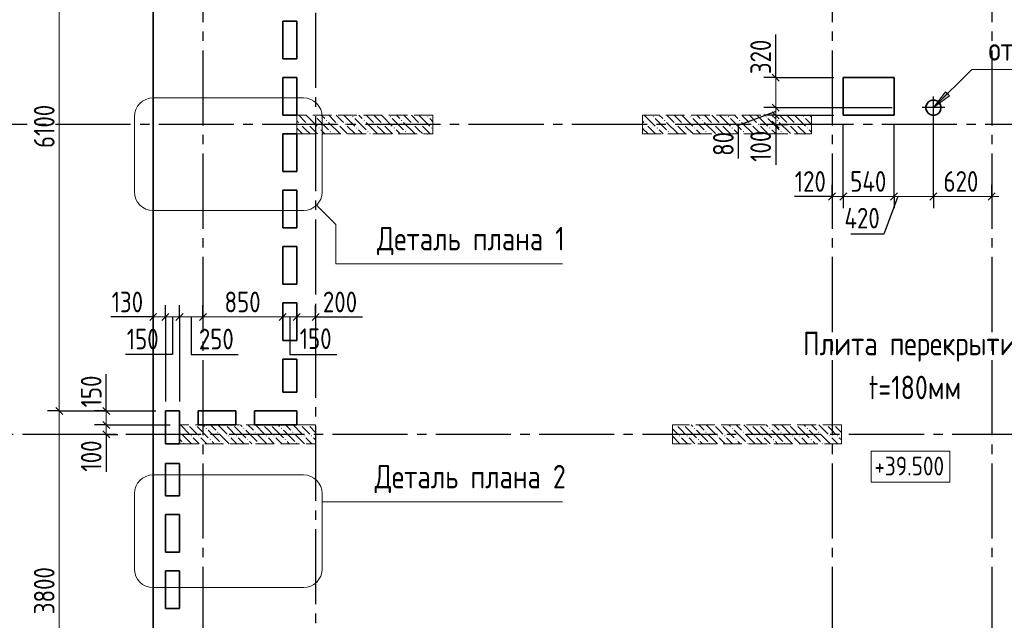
# Model space of a CAD drawing. Header units: millimetres. Extents: x 0 to 43617, y 0 to 59400.
# Tile 4 of 23: x 5973 to 16458, y 30449 to 36847. Entities that reach past the tile are written whole.
import ezdxf

# ---------------------------------------------------------------- set-up
doc = ezdxf.new("R2010")
doc.units = ezdxf.units.MM
doc.linetypes.add('______2', pattern=[270, 200, -70])
doc.linetypes.add('______5', pattern=[1100, 800, -100, 100, -100])
for name, color, linetype, lineweight in [('Standard', 7, 'Continuous', 25), ('Высотные отметки', 7, 'Continuous', 25), ('ЖБ Перекрытие верхний уровень', 7, 'Continuous', 35), ('ЖБ Пилон', 7, 'Continuous', 35), ('Оси', 40, '______5', 18), ('Примечания', 7, 'Continuous', 25), ('Размерная выноска', 7, 'Continuous', 13)]:
    doc.layers.add(name, color=color, linetype=linetype, lineweight=lineweight)
doc.styles.add('GOST 2.304-81', font='txt')

msp = doc.modelspace()

# ---------------------------------------------------------------- hatches: boundary and pattern name
at = {"layer": 'ЖБ Пилон', "linetype": 'Continuous', "lineweight": 18, "transparency": 33554687}
for points in [[(9114, 35813), (9121, 35820), (9127, 35813), (9121, 35807)], [(9234, 35773), (9241, 35780), (9247, 35773), (9241, 35767)], [(9514, 35813), (9521, 35820), (9527, 35813), (9521, 35807)], [(9634, 35773), (9641, 35780), (9647, 35773), (9641, 35767)], [(9914, 35813), (9921, 35820), (9927, 35813), (9921, 35807)], [(10034, 35773), (10041, 35780), (10047, 35773), (10041, 35767)], [(10314, 35813), (10321, 35820), (10327, 35813), (10321, 35807)], [(12714, 35813), (12721, 35820), (12727, 35813), (12721, 35807)], [(12834, 35773), (12841, 35780), (12847, 35773), (12841, 35767)], [(13114, 35813), (13121, 35820), (13127, 35813), (13121, 35807)], [(13234, 35773), (13241, 35780), (13247, 35773), (13241, 35767)], [(13514, 35813), (13521, 35820), (13527, 35813), (13521, 35807)], [(13634, 35773), (13641, 35780), (13647, 35773), (13641, 35767)], [(13914, 35813), (13921, 35820), (13927, 35813), (13921, 35807)], [(14034, 35773), (14041, 35780), (14047, 35773), (14041, 35767)], [(14314, 35813), (14321, 35820), (14327, 35813), (14321, 35807)], [(8954, 35733), (8961, 35740), (8967, 35733), (8961, 35727)], [(9034, 35733), (9041, 35740), (9047, 35733), (9041, 35727)], [(9154, 35693), (9161, 35700), (9167, 35693), (9161, 35687)], [(9274, 35653), (9281, 35660), (9287, 35653), (9281, 35647)], [(9354, 35733), (9361, 35740), (9367, 35733), (9361, 35727)], [(9434, 35733), (9441, 35740), (9447, 35733), (9441, 35727)], [(9554, 35693), (9561, 35700), (9567, 35693), (9561, 35687)], [(9674, 35653), (9681, 35660), (9687, 35653), (9681, 35647)], [(9754, 35733), (9761, 35740), (9767, 35733), (9761, 35727)], [(9834, 35733), (9841, 35740), (9847, 35733), (9841, 35727)], [(9954, 35693), (9961, 35700), (9967, 35693), (9961, 35687)], [(10074, 35653), (10081, 35660), (10087, 35653), (10081, 35647)], [(10154, 35733), (10161, 35740), (10167, 35733), (10161, 35727)], [(10234, 35733), (10241, 35740), (10247, 35733), (10241, 35727)], [(10354, 35693), (10361, 35700), (10367, 35693), (10361, 35687)], [(12634, 35733), (12641, 35740), (12647, 35733), (12641, 35727)], [(12754, 35693), (12761, 35700), (12767, 35693), (12761, 35687)], [(12874, 35653), (12881, 35660), (12887, 35653), (12881, 35647)], [(12954, 35733), (12961, 35740), (12967, 35733), (12961, 35727)], [(13034, 35733), (13041, 35740), (13047, 35733), (13041, 35727)], [(13154, 35693), (13161, 35700), (13167, 35693), (13161, 35687)], [(13274, 35653), (13281, 35660), (13287, 35653), (13281, 35647)], [(13354, 35733), (13361, 35740), (13367, 35733), (13361, 35727)], [(13434, 35733), (13441, 35740), (13447, 35733), (13441, 35727)], [(13554, 35693), (13561, 35700), (13567, 35693), (13561, 35687)], [(13674, 35653), (13681, 35660), (13687, 35653), (13681, 35647)], [(13754, 35733), (13761, 35740), (13767, 35733), (13761, 35727)], [(13834, 35733), (13841, 35740), (13847, 35733), (13841, 35727)], [(13954, 35693), (13961, 35700), (13967, 35693), (13961, 35687)], [(14074, 35653), (14081, 35660), (14087, 35653), (14081, 35647)], [(14154, 35733), (14161, 35740), (14167, 35733), (14161, 35727)], [(14234, 35733), (14241, 35740), (14247, 35733), (14241, 35727)], [(14354, 35693), (14361, 35700), (14367, 35693), (14361, 35687)], [(7764, 32530), (7761, 32527), (7758, 32530)], [(7844, 32530), (7841, 32527), (7838, 32530)], [(8164, 32530), (8161, 32527), (8158, 32530)], [(8244, 32530), (8241, 32527), (8238, 32530)], [(8564, 32530), (8561, 32527), (8558, 32530)], [(8644, 32530), (8641, 32527), (8638, 32530)], [(8964, 32530), (8961, 32527), (8958, 32530)], [(9044, 32530), (9041, 32527), (9038, 32530)], [(12964, 32530), (12961, 32527), (12958, 32530)], [(13044, 32530), (13041, 32527), (13038, 32530)], [(13364, 32530), (13361, 32527), (13358, 32530)], [(13444, 32530), (13441, 32527), (13438, 32530)], [(13764, 32530), (13761, 32527), (13758, 32530)], [(13844, 32530), (13841, 32527), (13838, 32530)], [(14164, 32530), (14161, 32527), (14158, 32530)], [(14244, 32530), (14241, 32527), (14238, 32530)], [(14564, 32530), (14561, 32527), (14558, 32530)], [(14644, 32530), (14641, 32527), (14638, 32530)], [(7674, 32453), (7681, 32460), (7687, 32453), (7681, 32447)], [(7794, 32413), (7801, 32420), (7807, 32413), (7801, 32407)], [(7874, 32413), (7881, 32420), (7887, 32413), (7881, 32407)], [(7954, 32493), (7961, 32500), (7967, 32493), (7961, 32487)], [(8074, 32453), (8081, 32460), (8087, 32453), (8081, 32447)], [(8194, 32413), (8201, 32420), (8207, 32413), (8201, 32407)], [(8274, 32413), (8281, 32420), (8287, 32413), (8281, 32407)], [(8354, 32493), (8361, 32500), (8367, 32493), (8361, 32487)], [(8474, 32453), (8481, 32460), (8487, 32453), (8481, 32447)], [(8594, 32413), (8601, 32420), (8607, 32413), (8601, 32407)], [(8674, 32413), (8681, 32420), (8687, 32413), (8681, 32407)], [(8754, 32493), (8761, 32500), (8767, 32493), (8761, 32487)], [(8874, 32453), (8881, 32460), (8887, 32453), (8881, 32447)], [(8994, 32413), (9001, 32420), (9007, 32413), (9001, 32407)], [(9074, 32413), (9081, 32420), (9087, 32413), (9081, 32407)], [(12994, 32413), (13001, 32420), (13007, 32413), (13001, 32407)], [(13074, 32413), (13081, 32420), (13087, 32413), (13081, 32407)], [(13154, 32493), (13161, 32500), (13167, 32493), (13161, 32487)], [(13274, 32453), (13281, 32460), (13287, 32453), (13281, 32447)], [(13394, 32413), (13401, 32420), (13407, 32413), (13401, 32407)], [(13474, 32413), (13481, 32420), (13487, 32413), (13481, 32407)], [(13554, 32493), (13561, 32500), (13567, 32493), (13561, 32487)], [(13674, 32453), (13681, 32460), (13687, 32453), (13681, 32447)], [(13794, 32413), (13801, 32420), (13807, 32413), (13801, 32407)], [(13874, 32413), (13881, 32420), (13887, 32413), (13881, 32407)], [(13954, 32493), (13961, 32500), (13967, 32493), (13961, 32487)], [(14074, 32453), (14081, 32460), (14087, 32453), (14081, 32447)], [(14194, 32413), (14201, 32420), (14207, 32413), (14201, 32407)], [(14274, 32413), (14281, 32420), (14287, 32413), (14281, 32407)], [(14354, 32493), (14361, 32500), (14367, 32493), (14361, 32487)], [(14474, 32453), (14481, 32460), (14487, 32453), (14481, 32447)], [(14594, 32413), (14601, 32420), (14607, 32413), (14601, 32407)], [(14674, 32413), (14681, 32420), (14687, 32413), (14681, 32407)], [(7714, 32333), (7721, 32340), (7727, 32333), (7724, 32330), (7718, 32330)], [(7994, 32373), (8001, 32380), (8007, 32373), (8001, 32367)], [(8114, 32333), (8121, 32340), (8127, 32333), (8124, 32330), (8118, 32330)], [(8394, 32373), (8401, 32380), (8407, 32373), (8401, 32367)], [(8514, 32333), (8521, 32340), (8527, 32333), (8524, 32330), (8518, 32330)], [(8794, 32373), (8801, 32380), (8807, 32373), (8801, 32367)], [(8914, 32333), (8921, 32340), (8927, 32333), (8924, 32330), (8918, 32330)], [(12924, 32337), (12927, 32333), (12924, 32330), (12924, 32330)], [(13194, 32373), (13201, 32380), (13207, 32373), (13201, 32367)], [(13314, 32333), (13321, 32340), (13327, 32333), (13324, 32330), (13318, 32330)], [(13594, 32373), (13601, 32380), (13607, 32373), (13601, 32367)], [(13714, 32333), (13721, 32340), (13727, 32333), (13724, 32330), (13718, 32330)], [(13994, 32373), (14001, 32380), (14007, 32373), (14001, 32367)], [(14114, 32333), (14121, 32340), (14127, 32333), (14124, 32330), (14118, 32330)], [(14394, 32373), (14401, 32380), (14407, 32373), (14401, 32367)], [(14514, 32333), (14521, 32340), (14527, 32333), (14524, 32330), (14518, 32330)]]:
    msp.add_hatch(color=7, dxfattribs=at).paths.add_polyline_path(points, flags=16)
at = {"layer": 'Примечания', "linetype": 'Continuous', "lineweight": 13, "transparency": 33554687}
msp.add_hatch(color=7, dxfattribs=at).paths.add_polyline_path([(15874, 36037), (15704, 35910), (15831, 36080)], flags=16)

# ---------------------------------------------------------------- linework, layer by layer
at = {"layer": 'Standard', "color": 7, "linetype": 'Continuous', "lineweight": 13, "transparency": 33554687}
for p, q in [((6394, 38780), (6394, 32680)), ((14024, 36230), (14024, 36305)), ((14024, 35910), (14024, 35830)), ((14024, 35830), (14024, 35730)), ((14024, 35730), (14024, 35655)), ((14624, 34964), (14549, 34964)), ((14624, 34964), (14744, 34964)), ((14744, 34964), (15284, 34964)), ((15284, 34964), (15704, 34964)), ((15704, 34964), (16324, 34964)), ((16324, 34964), (16399, 34964)), ((7394, 33680), (7319, 33680)), ((7524, 33680), (7394, 33680)), ((7674, 33680), (7524, 33680)), ((7924, 33680), (7674, 33680)), ((8774, 33680), (7924, 33680)), ((9124, 33680), (9199, 33680)), ((6894, 32680), (6894, 32755)), ((6394, 32680), (6394, 28880)), ((6894, 32530), (6894, 32430)), ((6894, 32430), (6894, 32355))]:
    msp.add_line(p, q, dxfattribs=at)
at = {"layer": 'Standard', "color": 251, "linetype": 'Continuous', "lineweight": -3, "true_color": 0x656565, "transparency": 33554687}
for p, q in [((14024, 36230), (13899, 36230)), ((14024, 36230), (14149, 36230)), ((14024, 36230), (14644, 36230)), ((14024, 35910), (13899, 35910)), ((14024, 35910), (14149, 35910)), ((14024, 35910), (15264, 35910)), ((14024, 35830), (13899, 35830)), ((14024, 35830), (14149, 35830)), ((14024, 35830), (14644, 35830)), ((14024, 35730), (13899, 35730)), ((14024, 35730), (14149, 35730)), ((14024, 35730), (14024, 35730)), ((14624, 34964), (14624, 35089)), ((14744, 34964), (14744, 35089)), ((15284, 34964), (15284, 35089)), ((15704, 34964), (15704, 35089)), ((16324, 34964), (16324, 35089)), ((14624, 34964), (14624, 34839)), ((14624, 34964), (14624, 34964)), ((14744, 34964), (14744, 34839)), ((15284, 34964), (15284, 34839)), ((15704, 34964), (15704, 34839)), ((16324, 34964), (16324, 34839)), ((16324, 34964), (16324, 34964)), ((7394, 33680), (7394, 33805)), ((7524, 33680), (7524, 33805)), ((7674, 33680), (7674, 33805)), ((7924, 33680), (7924, 33805)), ((8774, 33680), (8774, 33805)), ((8924, 33680), (8924, 33805)), ((9124, 33680), (9124, 33805)), ((7394, 33680), (7394, 33555)), ((7394, 33680), (7394, 33680)), ((7524, 33680), (7524, 33555)), ((7674, 33680), (7674, 33555)), ((7924, 33680), (7924, 33555)), ((7924, 33680), (7924, 33680)), ((8774, 33680), (8774, 33555)), ((8774, 33680), (8774, 33680)), ((8924, 33680), (8924, 33555)), ((8924, 33680), (8924, 33680)), ((9124, 33680), (9124, 33555)), ((9124, 33680), (9124, 33680)), ((6394, 32680), (6269, 32680)), ((6394, 32680), (6519, 32680)), ((6394, 32680), (7424, 32680)), ((6894, 32680), (6769, 32680)), ((6894, 32680), (7019, 32680)), ((6894, 32680), (7424, 32680)), ((6894, 32530), (6769, 32530)), ((6894, 32530), (7019, 32530)), ((6894, 32530), (7574, 32530)), ((6894, 32430), (6769, 32430)), ((6894, 32430), (7019, 32430)), ((6894, 32430), (6894, 32430))]:
    msp.add_line(p, q, dxfattribs=at)
at = {"layer": 'Standard', "color": 7, "linetype": 'Continuous', "lineweight": 25, "transparency": 33554687}
for p, q in [((13986, 36267), (14061, 36192)), ((13986, 35948), (14061, 35872)), ((13986, 35867), (14061, 35792)), ((13986, 35767), (14061, 35692)), ((14586, 34926), (14661, 35001)), ((14707, 34926), (14782, 35001)), ((15246, 34926), (15322, 35001)), ((15666, 34926), (15741, 35001)), ((16286, 34926), (16361, 35001)), ((7431, 33717), (7357, 33643)), ((7561, 33717), (7486, 33643)), ((7712, 33717), (7636, 33643)), ((7961, 33717), (7886, 33643)), ((8812, 33717), (8736, 33643)), ((8961, 33717), (8886, 33643)), ((9161, 33717), (9086, 33643)), ((6357, 32717), (6432, 32643)), ((6857, 32717), (6932, 32643)), ((6857, 32567), (6932, 32492)), ((6857, 32467), (6932, 32392))]:
    msp.add_line(p, q, dxfattribs=at)
at = {"layer": 'Standard', "color": 8, "linetype": '______5', "lineweight": -3, "transparency": 33554687}
for p, q in [((15704, 35790), (15704, 36030)), ((15824, 35910), (15584, 35910))]:
    msp.add_line(p, q, dxfattribs=at)
at = {"layer": 'Standard', "color": 7, "linetype": 'Continuous', "lineweight": 13, "transparency": 33554687}
for points in [[(14024, 36230), (14024, 36190), (14024, 36190), (14024, 35910)], [(8924, 33680), (8885, 33680), (8885, 33680), (8774, 33680)], [(9124, 33680), (9067, 33680), (9067, 33680), (8961, 33680), (8961, 33680), (8924, 33680)], [(6894, 32680), (6894, 32637), (6894, 32637), (6894, 32530)]]:
    msp.add_lwpolyline(points, dxfattribs=at)
at = {"layer": 'Standard', "color": 251, "linetype": 'Continuous', "lineweight": -3, "true_color": 0x656565, "transparency": 33554687}
for points in [[(15704, 34964), (15704, 34981), (15704, 34981), (15704, 35810)], [(14744, 34964), (14744, 34981), (14744, 34981), (14744, 34981), (14744, 34981), (14744, 35464), (14744, 35464), (14744, 35730)], [(15284, 34964), (15284, 34981), (15284, 34981), (15284, 35730)], [(7524, 33680), (7524, 33386), (7524, 33386), (7524, 32780)], [(7674, 33680), (7674, 33414), (7674, 33414), (7674, 32780)]]:
    msp.add_lwpolyline(points, dxfattribs=at)
at = {"layer": 'Высотные отметки', "color": 7, "linetype": 'Continuous', "lineweight": 18, "transparency": 33554687}
msp.add_lwpolyline([(15041, 31919), (15878, 31919), (15878, 32252), (15041, 32252), (15041, 31919)], dxfattribs=at)
at = {"layer": 'ЖБ Перекрытие верхний уровень', "color": 7, "linetype": 'Continuous', "lineweight": 35, "transparency": 33554687}
for p, q in [((7394, 57220), (7394, 33070)), ((8774, 36830), (8924, 36830)), ((8774, 36430), (8774, 36830)), ((8924, 36830), (8924, 36430)), ((8924, 36430), (8774, 36430)), ((8774, 36230), (8924, 36230)), ((8774, 35830), (8774, 36230)), ((8924, 36230), (8924, 35830)), ((15284, 36230), (14744, 36230)), ((14744, 36230), (14744, 35830)), ((15284, 35830), (15284, 36230)), ((15647, 35967), (15632, 35947)), ((15667, 35982), (15647, 35967)), ((15691, 35990), (15667, 35982)), ((15717, 35990), (15691, 35990)), ((15741, 35982), (15717, 35990)), ((15761, 35967), (15741, 35982)), ((15776, 35947), (15761, 35967)), ((15632, 35947), (15624, 35923)), ((15624, 35923), (15624, 35897)), ((15624, 35897), (15632, 35873)), ((15632, 35873), (15647, 35853)), ((15761, 35853), (15776, 35873)), ((15784, 35923), (15776, 35947)), ((15776, 35873), (15784, 35897)), ((15784, 35897), (15784, 35923)), ((8924, 35830), (8774, 35830)), ((14744, 35830), (15284, 35830)), ((15647, 35853), (15667, 35838)), ((15667, 35838), (15691, 35830)), ((15691, 35830), (15717, 35830)), ((15717, 35830), (15741, 35838)), ((15741, 35838), (15761, 35853)), ((8774, 35230), (8774, 35630)), ((8774, 35630), (8924, 35630)), ((8924, 35630), (8924, 35230)), ((8924, 35230), (8774, 35230)), ((8774, 34630), (8774, 35030)), ((8774, 35030), (8924, 35030)), ((8924, 35030), (8924, 34630)), ((8924, 34630), (8774, 34630)), ((8774, 34030), (8774, 34430)), ((8774, 34430), (8924, 34430)), ((8924, 34430), (8924, 34030)), ((8924, 34030), (8774, 34030)), ((8774, 33830), (8924, 33830)), ((8774, 33430), (8774, 33830)), ((8924, 33830), (8924, 33430)), ((8924, 33430), (8774, 33430)), ((8774, 33070), (8774, 33230)), ((8774, 33230), (8924, 33230)), ((8924, 33230), (8924, 33070)), ((7394, 33070), (7394, 20800)), ((8774, 32880), (8774, 33070)), ((8924, 33070), (8924, 32880)), ((8924, 32880), (8774, 32880)), ((7524, 32330), (7524, 32680)), ((7524, 32680), (7674, 32680)), ((7674, 32680), (7674, 32330)), ((7874, 32530), (7874, 32680)), ((7874, 32680), (8274, 32680)), ((8274, 32680), (8274, 32530)), ((8474, 32530), (8474, 32680)), ((8474, 32680), (8924, 32680)), ((8924, 32680), (8924, 32530)), ((8274, 32530), (7874, 32530)), ((8924, 32530), (8474, 32530)), ((7674, 32330), (7524, 32330)), ((7524, 31775), (7524, 32120)), ((7524, 32120), (7674, 32120)), ((7674, 32120), (7674, 31775)), ((7674, 31775), (7524, 31775)), ((7524, 31175), (7524, 31575)), ((7524, 31575), (7674, 31575)), ((7674, 31575), (7674, 31175)), ((7674, 31175), (7524, 31175)), ((7524, 30575), (7524, 30975)), ((7524, 30975), (7674, 30975)), ((7674, 30975), (7674, 30575)), ((7674, 30575), (7524, 30575))]:
    msp.add_line(p, q, dxfattribs=at)
at = {"layer": 'ЖБ Пилон', "color": 253, "linetype": '______2', "lineweight": 13, "true_color": 0xa0a0a0, "transparency": 33554687}
for p, q in [((10374, 35830), (8924, 35830)), ((8924, 35830), (8924, 35630)), ((10374, 35630), (10374, 35830)), ((14404, 35830), (12604, 35830)), ((12604, 35830), (12604, 35630)), ((14404, 35630), (14404, 35830)), ((8924, 35630), (10374, 35630)), ((12604, 35630), (14404, 35630)), ((9124, 32530), (7674, 32530)), ((7674, 32530), (7674, 32330)), ((9124, 32330), (9124, 32530)), ((14724, 32530), (12924, 32530)), ((12924, 32530), (12924, 32330)), ((14724, 32330), (14724, 32530)), ((7674, 32330), (9124, 32330)), ((12924, 32330), (14724, 32330))]:
    msp.add_line(p, q, dxfattribs=at)
at = {"layer": 'ЖБ Пилон', "color": 9, "linetype": 'Continuous', "lineweight": 18, "true_color": 0xc7c7c7, "transparency": 33554687}
for p, q in [((8924, 35770), (8941, 35753)), ((8944, 35830), (9021, 35753)), ((9024, 35830), (9141, 35713)), ((9141, 35793), (9261, 35673)), ((9221, 35793), (9184, 35830)), ((9264, 35830), (9341, 35753)), ((9344, 35830), (9421, 35753)), ((9424, 35830), (9541, 35713)), ((9541, 35793), (9661, 35673)), ((9621, 35793), (9584, 35830)), ((9664, 35830), (9741, 35753)), ((9744, 35830), (9821, 35753)), ((9824, 35830), (9941, 35713)), ((9941, 35793), (10061, 35673)), ((10021, 35793), (9984, 35830)), ((10064, 35830), (10141, 35753)), ((10144, 35830), (10221, 35753)), ((10224, 35830), (10341, 35713)), ((10341, 35793), (10374, 35760)), ((12604, 35770), (12621, 35753)), ((12624, 35830), (12741, 35713)), ((12741, 35793), (12861, 35673)), ((12821, 35793), (12784, 35830)), ((12864, 35830), (12941, 35753)), ((12944, 35830), (13021, 35753)), ((13024, 35830), (13141, 35713)), ((13141, 35793), (13261, 35673)), ((13221, 35793), (13184, 35830)), ((13264, 35830), (13341, 35753)), ((13344, 35830), (13421, 35753)), ((13424, 35830), (13541, 35713)), ((13541, 35793), (13661, 35673)), ((13621, 35793), (13584, 35830)), ((13664, 35830), (13741, 35753)), ((13744, 35830), (13821, 35753)), ((13824, 35830), (13941, 35713)), ((13941, 35793), (14061, 35673)), ((14021, 35793), (13984, 35830)), ((14064, 35830), (14141, 35753)), ((14144, 35830), (14221, 35753)), ((14224, 35830), (14341, 35713)), ((14341, 35793), (14404, 35730)), ((14404, 35810), (14384, 35830)), ((8924, 35690), (8981, 35633)), ((9021, 35673), (8981, 35713)), ((9061, 35633), (9021, 35673)), ((9061, 35713), (9144, 35630)), ((9181, 35673), (9224, 35630)), ((9261, 35753), (9381, 35633)), ((9421, 35673), (9381, 35713)), ((9461, 35633), (9421, 35673)), ((9461, 35713), (9544, 35630)), ((9581, 35673), (9624, 35630)), ((9661, 35753), (9781, 35633)), ((9821, 35673), (9781, 35713)), ((9861, 35633), (9821, 35673)), ((9861, 35713), (9944, 35630)), ((9981, 35673), (10024, 35630)), ((10061, 35753), (10181, 35633)), ((10221, 35673), (10181, 35713)), ((10261, 35633), (10221, 35673)), ((10261, 35713), (10344, 35630)), ((12621, 35673), (12604, 35690)), ((12661, 35633), (12621, 35673)), ((12661, 35713), (12744, 35630)), ((12781, 35673), (12824, 35630)), ((12861, 35753), (12981, 35633)), ((13021, 35673), (12981, 35713)), ((13061, 35633), (13021, 35673)), ((13061, 35713), (13144, 35630)), ((13181, 35673), (13224, 35630)), ((13261, 35753), (13381, 35633)), ((13421, 35673), (13381, 35713)), ((13461, 35633), (13421, 35673)), ((13461, 35713), (13544, 35630)), ((13581, 35673), (13624, 35630)), ((13661, 35753), (13781, 35633)), ((13821, 35673), (13781, 35713)), ((13861, 35633), (13821, 35673)), ((13861, 35713), (13944, 35630)), ((13981, 35673), (14024, 35630)), ((14061, 35753), (14181, 35633)), ((14221, 35673), (14181, 35713)), ((14261, 35633), (14221, 35673)), ((14261, 35713), (14344, 35630)), ((14381, 35673), (14404, 35650)), ((9304, 35630), (9301, 35633)), ((9704, 35630), (9701, 35633)), ((10104, 35630), (10101, 35633)), ((12904, 35630), (12901, 35633)), ((13304, 35630), (13301, 35633)), ((13704, 35630), (13701, 35633)), ((14104, 35630), (14101, 35633)), ((7684, 32530), (7781, 32433)), ((7821, 32473), (7781, 32513)), ((7861, 32513), (7981, 32393)), ((7924, 32530), (7941, 32513)), ((8004, 32530), (8061, 32473)), ((8084, 32530), (8181, 32433)), ((8221, 32473), (8181, 32513)), ((8261, 32513), (8381, 32393)), ((8324, 32530), (8341, 32513)), ((8404, 32530), (8461, 32473)), ((8484, 32530), (8581, 32433)), ((8621, 32473), (8581, 32513)), ((8661, 32513), (8781, 32393)), ((8724, 32530), (8741, 32513)), ((8804, 32530), (8861, 32473)), ((8884, 32530), (8981, 32433)), ((9021, 32473), (8981, 32513)), ((9061, 32513), (9124, 32450)), ((13021, 32473), (12981, 32513)), ((13061, 32513), (13181, 32393)), ((13124, 32530), (13141, 32513)), ((13204, 32530), (13261, 32473)), ((13284, 32530), (13381, 32433)), ((13421, 32473), (13381, 32513)), ((13461, 32513), (13581, 32393)), ((13524, 32530), (13541, 32513)), ((13604, 32530), (13661, 32473)), ((13684, 32530), (13781, 32433)), ((13821, 32473), (13781, 32513)), ((13861, 32513), (13981, 32393)), ((13924, 32530), (13941, 32513)), ((14004, 32530), (14061, 32473)), ((14084, 32530), (14181, 32433)), ((14221, 32473), (14181, 32513)), ((14261, 32513), (14381, 32393)), ((14324, 32530), (14341, 32513)), ((14404, 32530), (14461, 32473)), ((14484, 32530), (14581, 32433)), ((14621, 32473), (14581, 32513)), ((14661, 32513), (14724, 32450)), ((7804, 32330), (7701, 32433)), ((7861, 32433), (7821, 32473)), ((7981, 32473), (8101, 32353)), ((8204, 32330), (8101, 32433)), ((8261, 32433), (8221, 32473)), ((8381, 32473), (8501, 32353)), ((8604, 32330), (8501, 32433)), ((8661, 32433), (8621, 32473)), ((8781, 32473), (8901, 32353)), ((9004, 32330), (8901, 32433)), ((9061, 32433), (9021, 32473)), ((12924, 32490), (12981, 32433)), ((13004, 32330), (12924, 32410)), ((13061, 32433), (13021, 32473)), ((13181, 32473), (13301, 32353)), ((13404, 32330), (13301, 32433)), ((13461, 32433), (13421, 32473)), ((13581, 32473), (13701, 32353)), ((13804, 32330), (13701, 32433)), ((13861, 32433), (13821, 32473)), ((13981, 32473), (14101, 32353)), ((14204, 32330), (14101, 32433)), ((14261, 32433), (14221, 32473)), ((14381, 32473), (14501, 32353)), ((14604, 32330), (14501, 32433)), ((14661, 32433), (14621, 32473)), ((7674, 32380), (7701, 32353)), ((7821, 32393), (7884, 32330)), ((7901, 32393), (7964, 32330)), ((8044, 32330), (8021, 32353)), ((8221, 32393), (8284, 32330)), ((8301, 32393), (8364, 32330)), ((8444, 32330), (8421, 32353)), ((8621, 32393), (8684, 32330)), ((8701, 32393), (8764, 32330)), ((8844, 32330), (8821, 32353)), ((9021, 32393), (9084, 32330)), ((9101, 32393), (9124, 32370)), ((13021, 32393), (13084, 32330)), ((13101, 32393), (13164, 32330)), ((13244, 32330), (13221, 32353)), ((13421, 32393), (13484, 32330)), ((13501, 32393), (13564, 32330)), ((13644, 32330), (13621, 32353)), ((13821, 32393), (13884, 32330)), ((13901, 32393), (13964, 32330)), ((14044, 32330), (14021, 32353)), ((14221, 32393), (14284, 32330)), ((14301, 32393), (14364, 32330)), ((14444, 32330), (14421, 32353)), ((14621, 32393), (14684, 32330)), ((14701, 32393), (14724, 32370))]:
    msp.add_line(p, q, dxfattribs=at)
at = {"layer": 'Оси', "color": 8, "linetype": '______5', "lineweight": -3, "transparency": 33554687}
for p, q in [((9124, 57820), (9124, 7100)), ((7924, 57420), (7924, 7100)), ((14624, 57420), (14624, 7100)), ((16324, 57420), (16324, 7100)), ((22554, 35730), (4600, 35730)), ((23304, 32430), (4600, 32430))]:
    msp.add_line(p, q, dxfattribs=at)
at = {"layer": 'Примечания', "color": 7, "linetype": 'Continuous', "lineweight": 13, "transparency": 33554687}
for p, q in [((15704, 35910), (15831, 36080)), ((15831, 36080), (15874, 36037)), ((8994, 36014), (7394, 36014)), ((15874, 36037), (15704, 35910)), ((15852, 36058), (15863, 36069)), ((15704, 35910), (15704, 35910)), ((15704, 35910), (15704, 35910)), ((15704, 35910), (15704, 35910)), ((7194, 35814), (7194, 35014)), ((9194, 35014), (9194, 35814)), ((7394, 34814), (8994, 34814)), ((9135, 34872), (9340, 34667)), ((9340, 34667), (9340, 34246)), ((9340, 34246), (11754, 34246)), ((8994, 31998), (7394, 31998)), ((7194, 31798), (7194, 30998)), ((9194, 30998), (9194, 31798)), ((9194, 31712), (11754, 31712)), ((7394, 30798), (8994, 30798))]:
    msp.add_line(p, q, dxfattribs=at)
msp.add_lwpolyline([(15704, 35910), (16112, 36318), (17912, 36318)], dxfattribs=at)
for centre, start, end in [((7394, 35814), 90, 180), ((8994, 35814), 0, 90), ((7394, 35014), 180, 270), ((8994, 35014), 270, 0), ((7394, 31798), 90, 180), ((8994, 31798), 0, 90), ((7394, 30998), 180, 270), ((8994, 30998), 270, 0)]:
    msp.add_arc(centre, 200, start, end, dxfattribs=at)
at = {"layer": 'Размерная выноска', "color": 7, "linetype": 'Continuous', "lineweight": 25, "transparency": 33554687}
for p, q in [((14024, 36230), (14024, 36690)), ((14024, 35730), (14024, 35300)), ((14624, 34964), (14224, 34964)), ((7394, 33680), (6944, 33680)), ((9124, 33680), (9624, 33680)), ((6894, 32680), (6894, 33070)), ((6894, 32430), (6894, 32030))]:
    msp.add_line(p, q, dxfattribs=at)
for points in [[(14024, 35870), (13624, 35720), (13624, 35370)], [(15324, 34964), (15174, 34564), (14824, 34564)], [(7599, 33680), (7599, 33280), (7099, 33280)], [(7799, 33680), (7799, 33280), (8299, 33280)], [(8849, 33680), (8849, 33280), (9349, 33280)]]:
    msp.add_lwpolyline(points, dxfattribs=at)

# ---------------------------------------------------------------- texts
at = {"layer": 'Standard', "color": 7, "linetype": 'Continuous', "lineweight": 25, "transparency": 33554687, "char_height": 220, "attachment_point": 7, "rotation": 90, "style": 'GOST 2.304-81'}
for s, insert, width in [('320', (13974, 36267), 516.4), ('6100', (6344, 35480), 625.74), ('100', (13974, 35333), 485.08), ('80', (13576, 35396), 391.31), ('150', (6844, 32717), 469.51), ('100', (6844, 32033), 485.08), ('3800', (6344, 30514), 657.05)]:
    msp.add_mtext(s, dxfattribs=dict(at, insert=insert, width=width))
at = {"layer": 'Standard', "color": 7, "linetype": 'Continuous', "lineweight": 25, "transparency": 33554687, "char_height": 220, "attachment_point": 7, "style": 'GOST 2.304-81'}
for s, insert, width in [('120', (14227, 35014), 485.07), ('540', (14818, 35014), 516.4), ('620', (15811, 35014), 531.97), ('420', (14756, 34623), 531.97), ('130', (6952, 33730), 469.51), ('850', (8154, 33730), 516.4), ('200', (9202, 33730), 531.97), ('150', (7113, 33335), 469.51), ('250', (7881, 33335), 516.4), ('150', (8955, 33339), 469.51)]:
    msp.add_mtext(s, dxfattribs=dict(at, insert=insert, width=width))
at = {"layer": 'Высотные отметки', "color": 7, "linetype": 'Continuous', "lineweight": 18, "transparency": 33554687, "insert": (15075, 31992), "char_height": 200, "width": 870.47, "attachment_point": 7, "style": 'GOST 2.304-81'}
msp.add_mtext('\\W1.02;+39.500', dxfattribs=at)
at = {"layer": 'Примечания', "color": 7, "linetype": 'Continuous', "lineweight": 25, "transparency": 33554687, "char_height": 250, "attachment_point": 7, "style": 'GOST 2.304-81'}
for s, insert, width in [('отв.\\~Ø160мм', (16290, 36410), 1673.44), ('Деталь\\~плана\\~1', (9779, 34338), 2096.87), ('Деталь\\~плана\\~2', (9754, 31803), 2150.14)]:
    msp.add_mtext(s, dxfattribs=dict(at, insert=insert, width=width))
at = {"layer": 'Примечания', "color": 251, "linetype": 'Continuous', "lineweight": 25, "true_color": 0x656565, "transparency": 33554687, "char_height": 250, "attachment_point": 7, "style": 'GOST 2.304-81'}
for s, insert, width in [('Плита\\~перекрытия', (14314, 33204), 2505.58), ('t=180мм', (15014, 32804), 1101.71)]:
    msp.add_mtext(s, dxfattribs=dict(at, insert=insert, width=width))

doc.saveas('drawing.dxf')
